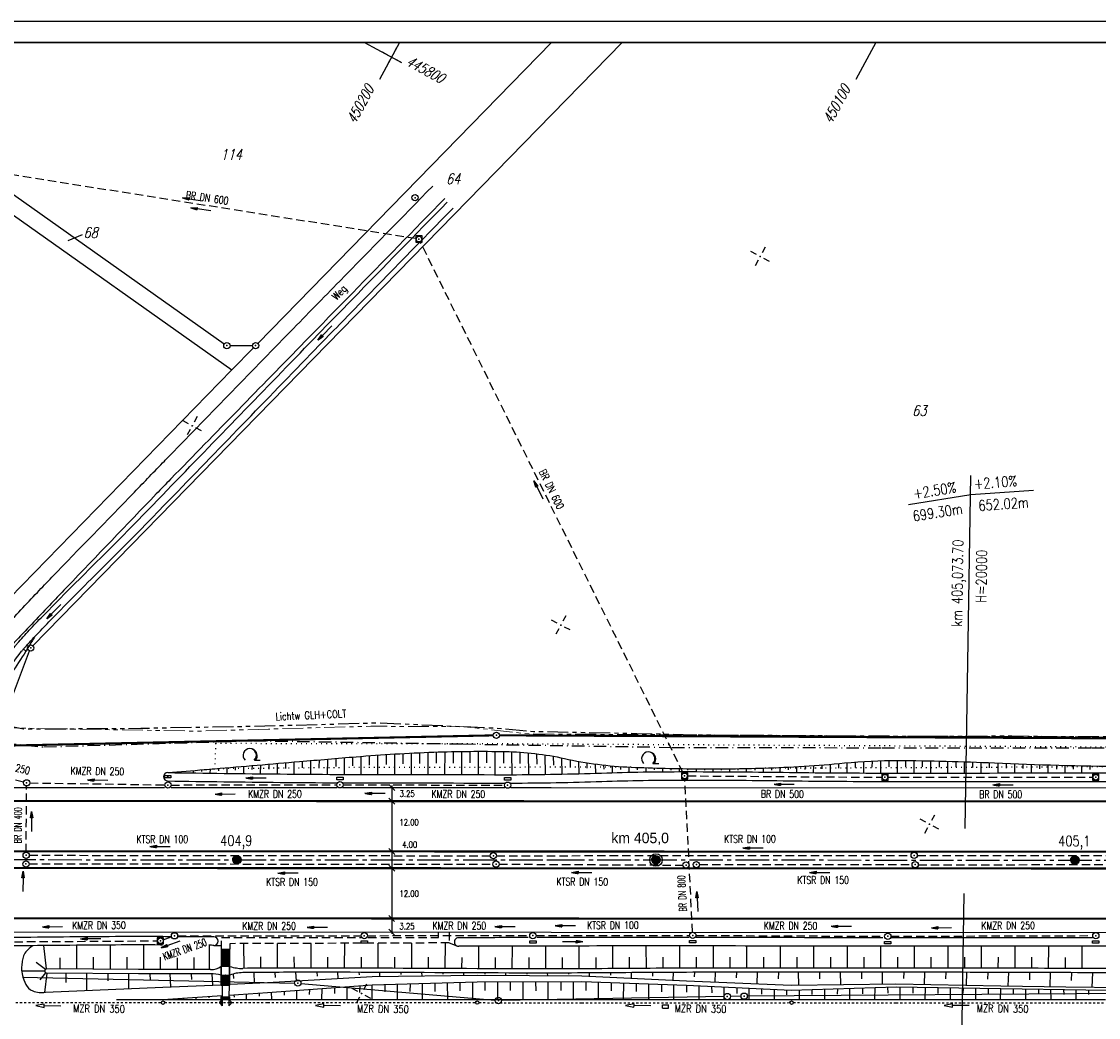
# Model space of a CAD drawing. Extents: x 0 to 1135, y 0 to 420.
# Tile 16 of 55: x 419 to 676, y 182 to 420. Entities that reach past the tile are written whole.
import ezdxf
from ezdxf.enums import TextEntityAlignment as Align

# ---------------------------------------------------------------- set-up
doc = ezdxf.new("R2010")
doc.units = 0
doc.header["$LTSCALE"] = 2
doc.header["$MEASUREMENT"] = 0
for name, pattern in [('ACAD_ISO03W100', [0.5, 0.25, -0.25]), ('ACHSE', [5.5, 4, -0.5, 0.5, -0.5]), ('AUSGEZOGEN', [0]), ('BAB-FM2', [2.6, 1.5, -0.5, 0.1, -0.5]), ('GESTRICH-X2', [1.5, 1, -0.5]), ('PHANTOMX2', [5, 2.5, -0.5, 0.5, -0.5, 0.5, -0.5]), ('PUNKTX2_STR', [0.6, 0.1, -0.5])]:
    doc.linetypes.add(name, pattern=pattern)
doc.layers.get('0').update_dxf_attribs({"color": 8, "linetype": 'AUSGEZOGEN'})
for name, color, linetype in [('ACHSETOP', 250, 'ACHSE'), ('BAB_FM', 8, 'BAB-FM2'), ('BOESCHG', 8, 'AUSGEZOGEN'), ('Boeschung', 15, 'CONTINUOUS'), ('DURCHL', 200, 'GESTRICH-X2'), ('FBRTOP', 8, 'AUSGEZOGEN'), ('FLSTNR', 8, 'AUSGEZOGEN'), ('GRENZL', 8, 'AUSGEZOGEN'), ('GRENZL-BAB', 7, 'AUSGEZOGEN'), ('GRENZP', 8, 'AUSGEZOGEN'), ('GRENZP-BAB', 7, 'AUSGEZOGEN'), ('HEKT_B', 250, 'CONTINUOUS'), ('Kabelanlagen', 15, 'CONTINUOUS'), ('KANAL', 200, 'GESTRICH-X2'), ('Lichtwellenleiter COLT', 8, 'PHANTOMX2'), ('Lichtwellenleiter GLH', 8, 'PHANTOMX2'), ('MULDE', 8, 'AUSGEZOGEN'), ('NETZ', 250, 'AUSGEZOGEN'), ('NUTZUNG', 8, 'PUNKTX2_STR'), ('NZ', 8, 'AUSGEZOGEN'), ('PFEIL', 200, 'CONTINUOUS'), ('PFEILTOP', 8, 'AUSGEZOGEN'), ('Planung_SSF_Zugänglichkeit', 15, 'CONTINUOUS'), ('RAHMEN', 250, 'AUSGEZOGEN'), ('SCHRIFT', 8, 'AUSGEZOGEN'), ('SCHSYMBOL', 200, 'AUSGEZOGEN'), ('STRASSE', 8, 'AUSGEZOGEN'), ('TEXTO', 200, 'CONTINUOUS'), ('Tiefenentwässerung_und_Sammelle', 15, 'CONTINUOUS'), ('WALD', 8, 'AUSGEZOGEN'), ('WEG', 8, 'GESTRICH-X2')]:
    doc.layers.add(name, color=color, linetype=linetype)
doc.styles.add('ROMANS', font='romans.shx', dxfattribs={"width": 0.8})
doc.styles.add('UNIR-H', font='unir_h.shx', dxfattribs={"width": 0.8})

# ---------------------------------------------------------------- blocks, each defined once
blk = doc.blocks.new('IKR')
at = {"color": 0}
for p, q in [((-2.5, 0), (-1, 0)), ((0, 1), (0, 2.5)), ((1, 0), (2.5, 0)), ((0, -2.5), (0, -1))]:
    blk.add_line(p, q, dxfattribs=at)
blk.add_circle((0, 0), 0.05, dxfattribs=at)
blk.add_point((0, 0), dxfattribs=at)
blk = doc.blocks.new('*X16')
at = {"color": 0}
for p, q in [((212.23, 257.39), (213.24, 258.4)), ((212.24, 257.33), (213.31, 258.4)), ((212.24, 257.47), (213.17, 258.4)), ((212.24, 257.26), (213.37, 258.39)), ((212.24, 257.55), (213.09, 258.39)), ((212.25, 257.2), (213.43, 258.38)), ((212.26, 257.63), (213, 258.37)), ((212.27, 257.14), (213.49, 258.37)), ((212.28, 257.09), (213.55, 258.35)), ((212.29, 257.73), (212.9, 258.35)), ((212.3, 257.04), (213.6, 258.33)), ((212.32, 256.99), (213.65, 258.31)), ((212.34, 257.86), (212.78, 258.29)), ((212.35, 256.94), (213.69, 258.29)), ((212.37, 256.9), (213.74, 258.26)), ((212.4, 256.85), (213.78, 258.24)), ((212.43, 256.81), (213.83, 258.21)), ((212.46, 256.77), (213.86, 258.18)), ((212.49, 256.73), (213.9, 258.14)), ((212.53, 256.7), (213.94, 258.11)), ((212.56, 256.66), (213.97, 258.07)), ((212.6, 256.63), (214.01, 258.03)), ((212.64, 256.6), (214.04, 257.99)), ((212.68, 256.57), (214.07, 257.95)), ((212.73, 256.54), (214.09, 257.91)), ((212.77, 256.52), (214.12, 257.86)), ((212.82, 256.49), (214.14, 257.82)), ((212.87, 256.47), (214.16, 257.77)), ((212.92, 256.45), (214.18, 257.72)), ((212.97, 256.44), (214.2, 257.66)), ((213.03, 256.42), (214.21, 257.6)), ((213.09, 256.41), (214.22, 257.54)), ((213.16, 256.41), (214.23, 257.48)), ((213.22, 256.4), (214.23, 257.41)), ((213.3, 256.41), (214.23, 257.34)), ((213.38, 256.41), (214.22, 257.26)), ((213.46, 256.43), (214.2, 257.17)), ((213.56, 256.46), (214.18, 257.07)), ((213.69, 256.51), (214.12, 256.95))]:
    blk.add_line(p, q, dxfattribs=at)
blk = doc.blocks.new('SRMAST2')
at = {"color": 0}
blk.add_circle((0, 0), 0.999, dxfattribs=at)
blk.add_point((0, 0), dxfattribs=at)
blk.add_blockref('*X16', (-213.23, -257.4))
blk = doc.blocks.new('PP')
at = {"color": 0}
blk.add_circle((0, -0.01), 1.49, dxfattribs=at)
blk.add_point((0, 0), dxfattribs=at)
blk = doc.blocks.new('LW')
at = {"color": 0}
blk.add_line((1.18, 0), (2.58, 0), dxfattribs=at)
for centre, radius, start, end in [((0.07, 1.19), 1.6, 312.7202, 226.7249), ((0.17, 1.08), 1.68, 321.1992, 68.9844), ((0.08, 1.13), 1.67, 319.2916, 65.2101)]:
    blk.add_arc(centre, radius, start, end, dxfattribs=at)
blk = doc.blocks.new('GST')
at = {"color": 0}
blk.add_circle((0, 0), 0.75, dxfattribs=at)
blk.add_point((0, 0), dxfattribs=at)
blk = doc.blocks.new('30')
at = {"color": 0}
for p, q in [((-0.75, -0.29), (-0.75, 0.29)), ((-0.75, 0.29), (0.75, 0.29)), ((0.75, 0.29), (0.75, -0.29)), ((0.75, -0.29), (-0.75, -0.29))]:
    blk.add_line(p, q, dxfattribs=at)
blk.add_point((0, 0), dxfattribs=at)
blk = doc.blocks.new('17')
blk.add_lwpolyline([(-0.76, -1.22), (0.75, -1.22), (0.75, -1.8), (-0.76, -1.8)], close=True)
blk.add_blockref('GST', (0, 0))
blk = doc.blocks.new('10')
blk.add_blockref('GST', (0, 0))
blk = doc.blocks.new('20')
blk.add_lwpolyline([(-0.75, -0.75), (0.75, -0.75), (0.75, 0.75), (-0.75, 0.75)], close=True)
blk.add_circle((0, 0), 0.676)
blk.add_point((0, 0))
blk = doc.blocks.new('13')
blk.add_lwpolyline([(0.76, 1.22), (-0.75, 1.22), (-0.75, 1.8), (0.76, 1.8)], close=True)
at = {"rotation": 180}
blk.add_blockref('GST', (0, 0), dxfattribs=at)
blk = doc.blocks.new('PFEIL2')
at = {"color": 0}
for p, q in [((0.88, 0), (-2.4, -0.01)), ((0.88, -0.27), (0.88, 0.28)), ((0.88, 0.28), (2.43, 0.01)), ((0.91, 0.27), (0.88, 0.26)), ((0.97, 0.26), (0.88, 0.25)), ((1.02, 0.25), (0.88, 0.23)), ((1.07, 0.24), (0.88, 0.21)), ((1.13, 0.23), (0.88, 0.19)), ((1.18, 0.22), (0.88, 0.17)), ((1.24, 0.21), (0.88, 0.15)), ((1.29, 0.21), (0.88, 0.14)), ((1.34, 0.2), (0.88, 0.12)), ((1.4, 0.19), (0.88, 0.1)), ((1.45, 0.18), (0.88, 0.08)), ((1.51, 0.17), (0.88, 0.06)), ((1.56, 0.16), (0.88, 0.04)), ((1.61, 0.15), (0.88, 0.02)), ((1.67, 0.14), (0.88, 0.01)), ((1.72, 0.13), (0.88, -0.01)), ((1.78, 0.12), (0.88, -0.03)), ((1.83, 0.11), (0.88, -0.05)), ((1.88, 0.1), (0.88, -0.07)), ((1.94, 0.09), (0.88, -0.09)), ((2.05, 0.08), (0.88, -0.12)), ((1.99, 0.08), (0.88, -0.11)), ((2.1, 0.07), (0.88, -0.14)), ((2.15, 0.06), (0.88, -0.16)), ((2.21, 0.05), (0.88, -0.18)), ((2.26, 0.04), (0.88, -0.2)), ((2.32, 0.03), (0.88, -0.22)), ((2.37, 0.02), (0.88, -0.23)), ((2.42, 0.01), (0.88, -0.25)), ((2.43, 0.01), (0.88, -0.27))]:
    blk.add_line(p, q, dxfattribs=at)

msp = doc.modelspace()

# ---------------------------------------------------------------- linework, layer by layer
msp.add_line((506.93, 237.67), (506.92, 202.21))
at = {"layer": 'ACHSETOP'}
msp.add_lwpolyline([(25, 220.12), (69.96, 220.11), (244.96, 220.03), (369.96, 219.98), (544.96, 219.9), (744.96, 219.82), (869.96, 219.76), (950, 219.73)], dxfattribs=at)
at = {"layer": 'BAB_FM'}
for points in [[(25, 274.71), (28.93, 275.41), (72.93, 286.09), (89.94, 303.29), (163.94, 299.06), (205.94, 295.05), (258.93, 261.18), (258.92, 246.74), (323.92, 246.04), (373.92, 246.25), (392.92, 247.65), (397.92, 248.85), (403.92, 248.85), (423.92, 246.85), (473.92, 248.35), (523.92, 247.56), (573.92, 246.76)], [(573.82, 246.76), (623.92, 246.66), (673.92, 246.67), (723.92, 246.44), (773.92, 246.22), (823.92, 245.91), (873.92, 246.79), (923.92, 247.18), (950, 247.43)]]:
    msp.add_lwpolyline(points, dxfattribs=at)
at = {"layer": 'BOESCHG'}
for p, q in [((418.99, 270.18), (419.64, 269.77)), ((420.52, 271.57), (420.69, 271.47)), ((495.62, 240.31), (495.63, 244.28)), ((497.63, 242.38), (497.63, 244.45)), ((499.62, 240.3), (499.63, 244.62)), ((501.63, 242.54), (501.63, 244.78)), ((503.62, 240.29), (503.63, 244.92)), ((505.63, 242.67), (505.63, 245.06)), ((507.62, 240.28), (507.63, 245.18)), ((509.63, 242.79), (509.63, 245.29)), ((511.62, 240.28), (511.63, 245.4)), ((513.63, 242.88), (513.63, 245.49)), ((515.62, 240.27), (515.63, 245.57)), ((517.63, 242.95), (517.63, 245.64)), ((519.62, 240.26), (519.63, 245.7)), ((521.63, 243), (521.63, 245.75)), ((523.62, 240.25), (523.63, 245.79)), ((525.63, 243.03), (525.63, 245.81)), ((527.62, 240.24), (527.63, 245.82)), ((529.63, 243.03), (529.63, 245.81)), ((531.62, 240.24), (531.63, 245.8)), ((533.63, 243), (533.63, 245.77)), ((535.62, 240.23), (535.6, 245.72)), ((537.6, 242.93), (537.59, 245.61)), ((539.62, 240.26), (539.57, 245.45)), ((541.59, 242.75), (541.56, 245.23)), ((543.62, 240.31), (543.55, 244.95)), ((545.58, 242.48), (545.55, 244.62)), ((547.62, 240.38), (547.54, 244.22)), ((465.63, 241.15), (465.64, 241.74)), ((467.62, 240.54), (467.64, 241.91)), ((469.63, 241.3), (469.64, 242.08)), ((471.62, 240.49), (471.64, 242.25)), ((473.63, 241.44), (473.65, 242.41)), ((475.62, 240.45), (475.65, 242.58)), ((477.63, 241.59), (477.65, 242.76)), ((479.62, 240.4), (479.65, 242.93)), ((481.64, 241.74), (481.65, 243.1)), ((483.62, 240.37), (483.65, 243.27)), ((485.63, 241.89), (485.64, 243.44)), ((487.62, 240.34), (487.64, 243.61)), ((489.63, 242.05), (489.64, 243.78)), ((491.62, 240.32), (491.63, 243.95)), ((493.63, 242.21), (493.63, 244.12)), ((549.58, 242.11), (549.54, 243.8)), ((551.62, 240.47), (551.54, 243.41)), ((553.58, 241.8), (553.55, 243.07)), ((555.62, 240.58), (555.55, 242.78)), ((557.59, 241.59), (557.56, 242.53)), ((559.62, 240.71), (559.57, 242.33)), ((561.6, 241.46), (561.58, 242.17)), ((563.61, 240.81), (563.59, 242.05)), ((565.6, 241.41), (565.59, 241.97)), ((567.61, 240.88), (567.6, 241.9)), ((569.61, 241.37), (569.6, 241.83)), ((571.61, 240.93), (571.61, 241.78)), ((573.61, 241.34), (573.61, 241.73)), ((575.61, 240.95), (575.61, 241.69)), ((577.61, 241.31), (577.61, 241.66)), ((579.61, 240.96), (579.61, 241.64)), ((581.61, 241.29), (581.62, 241.63)), ((583.61, 240.94), (583.62, 241.62)), ((585.62, 241.28), (585.62, 241.63)), ((587.61, 240.92), (587.62, 241.65)), ((589.62, 241.29), (589.62, 241.67)), ((591.61, 240.9), (591.62, 241.71)), ((593.62, 241.31), (593.62, 241.75)), ((595.61, 240.86), (595.62, 241.81)), ((597.62, 241.35), (597.63, 241.87)), ((599.61, 240.81), (599.63, 241.95)), ((601.62, 241.41), (601.63, 242.05)), ((603.61, 240.76), (603.63, 242.15)), ((605.62, 241.5), (605.63, 242.28)), ((607.61, 240.71), (607.63, 242.41)), ((609.62, 241.63), (609.63, 242.56)), ((611.61, 240.68), (611.63, 242.73)), ((613.62, 241.78), (613.63, 242.9)), ((615.61, 240.65), (615.62, 243.09)), ((617.62, 241.95), (617.62, 243.26)), ((619.61, 240.64), (619.62, 243.4)), ((621.61, 242.06), (621.62, 243.5)), ((623.61, 240.63), (623.61, 243.57)), ((625.61, 242.12), (625.61, 243.61)), ((627.61, 240.63), (627.61, 243.62)), ((629.61, 242.11), (629.61, 243.6)), ((631.61, 240.63), (631.61, 243.58)), ((633.61, 242.09), (633.61, 243.56)), ((635.61, 240.63), (635.61, 243.52)), ((637.61, 242.06), (637.61, 243.48)), ((639.61, 240.63), (639.61, 243.44)), ((641.61, 242.01), (641.61, 243.38)), ((643.61, 240.63), (643.61, 243.32)), ((645.61, 241.94), (645.61, 243.26)), ((647.61, 240.63), (647.61, 243.19)), ((649.61, 241.87), (649.61, 243.11)), ((651.61, 240.63), (651.61, 243.02)), ((653.61, 241.79), (653.61, 242.94)), ((655.61, 240.64), (655.61, 242.86)), ((657.61, 241.71), (657.61, 242.78)), ((659.61, 240.64), (659.61, 242.71)), ((661.61, 241.64), (661.61, 242.64)), ((663.61, 240.64), (663.61, 242.58)), ((665.61, 241.58), (665.61, 242.52)), ((667.61, 240.64), (667.61, 242.46)), ((669.61, 241.52), (669.61, 242.41)), ((671.61, 240.64), (671.61, 242.36)), ((673.61, 241.47), (673.61, 242.31)), ((453.62, 240.74), (453.62, 240.75)), ((455.62, 240.7), (455.63, 240.91)), ((457.63, 240.88), (457.63, 241.08)), ((459.62, 240.65), (459.63, 241.24)), ((461.63, 241.01), (461.63, 241.4)), ((463.62, 240.59), (463.64, 241.57)), ((424.49, 193.86), (423.85, 199.44)), ((431.71, 199.51), (431.68, 193.83)), ((439.71, 199.57), (439.68, 193.78)), ((447.68, 199.59), (447.68, 193.74)), ((463.43, 193.73), (463.43, 199.51)), ((464.54, 199.5), (466.25, 199.46)), ((471.57, 199.91), (471.6, 194.01)), ((479.57, 199.93), (479.6, 194.05)), ((487.58, 199.96), (487.6, 194.08)), ((495.63, 199.99), (495.6, 194.08)), ((503.63, 200.02), (503.6, 194.04)), ((511.63, 200.04), (511.6, 194.01)), ((519.63, 200.07), (519.6, 193.97)), ((520.66, 200.08), (522.47, 199.39)), ((527.63, 199.32), (527.6, 193.93)), ((535.62, 199.34), (535.6, 193.89)), ((543.59, 199.34), (543.6, 193.88)), ((551.58, 199.34), (551.6, 193.9)), ((559.57, 199.34), (559.6, 193.94)), ((567.56, 199.35), (567.6, 194)), ((575.58, 199.35), (575.6, 194.04)), ((583.59, 199.34), (583.6, 194.07)), ((591.6, 199.34), (591.6, 194.08)), ((599.6, 199.34), (599.6, 194.08)), ((607.6, 199.33), (607.6, 194.09)), ((615.6, 199.32), (615.6, 194.09)), ((623.6, 199.31), (623.6, 194.08)), ((631.61, 199.31), (631.6, 194.07)), ((639.61, 199.3), (639.6, 194.06)), ((647.61, 199.29), (647.6, 194.05)), ((655.61, 199.29), (655.6, 194.03)), ((663.62, 199.28), (663.6, 194)), ((671.62, 199.28), (671.6, 193.97)), ((424.25, 193.72), (422.02, 195.44)), ((427.69, 196.53), (427.68, 193.85)), ((435.69, 196.67), (435.68, 193.8)), ((443.69, 196.67), (443.68, 193.76)), ((451.68, 196.66), (451.68, 193.74)), ((455.68, 196.49), (455.68, 193.73)), ((459.68, 196.63), (459.68, 193.73)), ((475.59, 196.73), (475.6, 194.03)), ((483.59, 196.72), (483.6, 194.07)), ((491.6, 196.7), (491.6, 194.09)), ((499.61, 196.67), (499.6, 194.06)), ((507.61, 196.66), (507.6, 194.02)), ((515.61, 196.64), (515.6, 193.99)), ((523.61, 196.63), (523.6, 193.95)), ((531.61, 196.62), (531.6, 193.91)), ((539.6, 196.61), (539.6, 193.88)), ((547.59, 196.61), (547.6, 193.89)), ((555.59, 196.63), (555.6, 193.92)), ((563.58, 196.66), (563.6, 193.97)), ((571.58, 196.68), (571.6, 194.02)), ((579.59, 196.7), (579.6, 194.06)), ((587.6, 196.71), (587.6, 194.08)), ((595.6, 196.71), (595.6, 194.08)), ((603.6, 196.71), (603.6, 194.09)), ((611.6, 196.71), (611.6, 194.09)), ((619.6, 196.7), (619.6, 194.08)), ((627.6, 196.69), (627.6, 194.08)), ((635.6, 196.69), (635.6, 194.07)), ((643.6, 196.68), (643.6, 194.06)), ((651.61, 196.66), (651.6, 194.04)), ((659.61, 196.65), (659.6, 194.02)), ((667.61, 196.63), (667.6, 193.98)), ((424.11, 193.34), (418.6, 193.34)), ((424.31, 192.97), (422.95, 191.29)), ((424.64, 192.87), (424.06, 188.28))]:
    msp.add_line(p, q, dxfattribs=at)
for points in [[(421.72, 273.18, -0.002064), (420.28, 270.8, -0.004336), (419.58, 269.68, -0.007912), (416.13, 264.45, 0.026201), (415.15, 262.83, 0.033464), (414.66, 261.77, 0.003359), (411.5, 253.22, 0.003485)], [(453.47, 240.74, 0.000182), (462.17, 241.45, 0.000637), (464.67, 241.65, 0.000239), (484.93, 243.38, -0.000359), (498.43, 244.52, -0.012218), (516.94, 245.62, -0.013261), (534.02, 245.76, -0.049761), (548.11, 244.1, 0.043888), (564.05, 242.03, 0.008616), (580.37, 241.63, 0.009203), (595.66, 241.81, 0.016797), (614.94, 243.03, -0.025479), (627.67, 243.62, -0.009619), (650.78, 243.06, 0.007259), (681.4, 242.17, 0.00026), (708.12, 241.8, 0.000671), (718.47, 241.67, 0.001841), (726.12, 241.62, 0.000328), (769.05, 241.51, 0.016372), (786.5, 242.04, -0.024996), (797.94, 242.2, -0.073773), (798.39, 242.11, -0.010128), (801.51, 240.97)], [(421.28, 199.41, 0.086033), (419.59, 197.93, 0.102764), (418.96, 196.69, 0.032106), (418.69, 195.39, 0.030104), (418.58, 193.98, 0.06876), (418.78, 192.33, 0.050148), (419.57, 190.19, 0.186263), (421.23, 188.65, 0.134334), (424.3, 188.31)], [(950, 193.44, -0.000072), (949.24, 193.44, -0.000039), (874.82, 193.69, 0.000415), (867.78, 193.71, 0.000194), (847.37, 193.73, -0.000164), (823.25, 193.77, -0.000618), (784.79, 193.88, 0.000649), (748.15, 193.98, 0.001646), (721.46, 193.93, -0.001661), (695.01, 193.89, -0.000883), (673.73, 193.96, 0.000748), (648.61, 194.05, 0.000412), (619.44, 194.09, 0.000375), (587.46, 194.08, 0.001646), (564.23, 193.98, -0.001661), (541.2, 193.88, -0.001554), (534.88, 193.89, 0.000243), (494.49, 194.08, 0.001872), (488.67, 194.09, 0.00063), (471.39, 194.01)], [(950, 192.44, -0.000072), (949.23, 192.44, -0.000039), (874.82, 192.69, 0.000415), (867.78, 192.71, 0.000194), (847.37, 192.73, -0.000164), (823.25, 192.77, -0.000618), (784.79, 192.88, 0.000649), (748.15, 192.98, 0.001646), (721.46, 192.93, -0.001661), (695.01, 192.89, -0.000883), (673.72, 192.96, 0.000748), (648.61, 193.05, 0.000412), (619.45, 193.09, 0.000375), (587.46, 193.08, 0.001646), (564.23, 192.98, -0.001661), (541.2, 192.88, -0.001554), (534.87, 192.89, 0.000243), (494.49, 193.08, 0.001872), (488.68, 193.09, 0.00063), (471.4, 193.01)]]:
    msp.add_lwpolyline(points, format="xyb", dxfattribs=at)
for points in [[(463.67, 192.73), (446.47, 192.74), (424.59, 192.87)], [(463.68, 193.73), (446.47, 193.74), (424.6, 193.87)]]:
    msp.add_lwpolyline(points, dxfattribs=at)
for centre, radius, start, end in [((424.61, 193.37), 0.5, 91.3687, 267.9509), ((463.66, 198.4), 4.68, 270.1382, 303.4818), ((471.08, 202.3), 8.3, 250.495, 272.179), ((471.8, 182.4), 10.61, 92.2043, 109.2386), ((462.76, 175.79), 16.96, 78.1586, 86.9149)]:
    msp.add_arc(centre, radius, start, end, dxfattribs=at)
at = {"layer": 'Boeschung', "linetype": 'Continuous'}
for p, q in [((674.12, 192.95), (674.03, 189.54)), ((523.25, 188.62), (523.25, 190.65)), ((526.26, 186.6), (526.25, 190.73)), ((529.25, 188.69), (529.25, 190.77)), ((532.26, 186.57), (532.25, 190.78)), ((535.25, 188.69), (535.25, 190.79)), ((595.24, 187.86), (595.24, 189.15)), ((598.24, 186.57), (598.24, 189.01)), ((601.24, 187.72), (601.24, 188.86)), ((604.24, 186.57), (604.24, 188.88)), ((607.24, 187.77), (607.24, 188.97)), ((610.24, 186.57), (610.24, 189.07)), ((667.81, 189.59), (686.67, 189.42)), ((672.53, 188.86), (681.49, 188.79)), ((673.25, 187.77), (673.26, 188.9))]:
    msp.add_line(p, q, dxfattribs=at)
for points in [[(429.14, 192.84), (429.1, 190.62)], [(434.12, 188.73), (434.14, 192.81)], [(439.14, 192.78), (439.14, 191)], [(474.18, 190.48), (474.07, 193.02)], [(479.02, 193.05), (479.11, 191.85)], [(484.17, 191.02), (484.03, 193.07)], [(489.04, 193.09), (489.09, 192.15)], [(494.12, 191.56), (494.04, 193.08)], [(499.1, 193.06), (499.13, 192.44)], [(504.11, 192.06), (504.11, 193.04)], [(509.12, 193.02), (509.1, 192.53)], [(514.14, 192.2), (514.13, 192.99)], [(519.14, 192.97), (519.12, 192.62)], [(524.11, 192.34), (524.09, 192.95)], [(529.15, 192.92), (529.14, 192.66)], [(534.12, 192.33), (534.11, 192.89)], [(539.12, 192.88), (539.15, 192.6)], [(544.13, 192.26), (544.12, 192.88)], [(549.13, 192.89), (549.11, 192.59)], [(554.14, 192.11), (554.14, 192.91)], [(559.15, 192.94), (559.12, 192.38)], [(564.13, 191.65), (564.16, 192.98)], [(569.17, 193.01), (569.12, 192.17)], [(574.12, 191.19), (574.17, 193.04)], [(579.19, 193.06), (579.12, 191.96)], [(584.11, 190.73), (584.19, 193.07)], [(589.2, 193.08), (589.13, 191.75)], [(594.11, 190.31), (594.21, 193.08)], [(599.22, 193.09), (599.13, 191.5)], [(604.06, 189.99), (604.02, 193.09)], [(609.02, 193.09), (609.04, 191.49)], [(614.08, 190.16), (614.03, 193.09)], [(619.03, 193.09), (619.06, 191.53)], [(624.05, 190.3), (624.05, 193.08)], [(629.11, 193.08), (629.08, 191.57)], [(634.06, 190.19), (634.12, 193.07)], [(639.12, 193.07), (639.09, 191.51)], [(644.07, 190.03), (644.13, 193.06)], [(649.14, 193.05), (649.1, 191.4)], [(654.07, 189.82), (654.15, 193.03)], [(659.1, 193.02), (659.11, 191.29)], [(664.08, 189.66), (664.11, 193)], [(669.12, 192.98), (669.07, 191.15)], [(444.17, 189.15), (444.21, 192.75)], [(449.22, 192.74), (449.23, 191.2)], [(454.2, 189.58), (454.04, 192.73)], [(459.05, 192.73), (459.1, 191.37)], [(464.19, 190.03), (464.06, 192.7)], [(468.07, 187.64), (477.26, 188.25), (502.25, 190.06), (527.28, 190.76)], [(468.3, 190.21), (477.29, 190.6), (502.26, 192.06), (527.27, 192.36), (552.25, 192.22), (577.27, 191.02), (602.25, 189.97)], [(469.08, 192.64), (469.13, 191.61)], [(508.27, 186.62), (508.27, 190.22)], [(511.28, 190.3), (511.27, 188.45)], [(514.27, 186.58), (514.24, 190.39)], [(517.24, 190.47), (517.24, 188.52)], [(520.28, 186.59), (520.25, 190.55)], [(527.28, 190.76), (552.27, 190.86), (577.26, 190.02), (602.28, 188.82)], [(538.26, 186.59), (538.25, 190.81)], [(541.25, 190.83), (541.28, 188.67)], [(544.27, 186.6), (544.26, 190.81)], [(547.26, 190.84), (547.24, 188.69)], [(550.28, 186.57), (550.27, 190.83)], [(553.27, 190.81), (553.25, 188.7)], [(556.24, 186.58), (556.27, 190.69)], [(559.27, 190.62), (559.26, 188.62)], [(562.25, 186.6), (562.27, 190.5)], [(565.27, 190.44), (565.26, 188.48)], [(568.26, 186.61), (568.27, 190.32)], [(571.26, 190.2), (571.26, 188.4)], [(602.25, 189.97), (627.26, 190.32), (652.27, 189.87), (667.81, 189.59)], [(424.3, 188.31), (452.29, 189.5), (466.24, 190.11)], [(469.26, 187.7), (469.28, 187.14)], [(472.26, 186.58), (472.28, 187.93)], [(475.25, 188.11), (475.26, 187.36)], [(478.27, 186.59), (478.26, 188.29)], [(481.28, 188.53), (481.28, 187.58)], [(484.28, 186.61), (484.25, 188.76)], [(487.26, 188.94), (487.25, 187.79)], [(490.23, 186.57), (490.28, 189.17)], [(493.25, 189.41), (493.27, 188.01)], [(496.24, 186.59), (496.26, 189.59)], [(499.28, 189.82), (499.24, 188.22)], [(502.25, 186.6), (502.25, 190.06)], [(505.26, 190.14), (505.26, 188.39)], [(574.27, 186.58), (574.26, 190.13)], [(577.26, 190.02), (577.27, 188.31)], [(580.28, 186.59), (580.26, 189.9)], [(583.26, 189.73), (583.27, 188.18)], [(586.24, 186.61), (586.25, 189.61)], [(589.25, 189.44), (589.27, 187.99)], [(592.24, 186.57), (592.24, 189.28)], [(602.28, 188.82), (627.27, 189.62), (652.29, 189.22), (672.53, 188.86)], [(613.27, 189.15), (613.25, 187.85)], [(616.28, 186.58), (616.28, 189.23)], [(619.24, 189.37), (619.26, 187.96)], [(622.24, 186.6), (622.25, 189.45)], [(625.26, 189.53), (625.28, 188.08)], [(628.25, 186.61), (628.27, 189.56)], [(631.27, 189.55), (631.24, 188.05)], [(634.26, 186.57), (634.27, 189.48)], [(637.28, 189.46), (637.24, 188.01)], [(640.27, 186.59), (640.28, 189.39)], [(643.28, 189.33), (643.25, 187.97)], [(646.28, 186.6), (646.28, 189.31)], [(649.28, 189.24), (649.26, 187.94)], [(652.24, 186.57), (652.29, 189.22)], [(655.24, 189.16), (655.26, 187.85)], [(658.25, 186.58), (658.24, 189.09)], [(661.24, 189.07), (661.27, 187.82)], [(664.26, 186.6), (664.24, 189)], [(667.24, 188.94), (667.28, 187.78)], [(670.26, 186.46), (670.24, 188.87)], [(441.26, 186.61), (452.28, 186.59), (466.47, 187.54)], [(441.26, 186.61), (452.28, 186.59), (466.47, 186.6)], [(454.28, 186.58), (454.24, 186.73)], [(457.25, 186.92), (457.24, 186.77)], [(460.24, 186.6), (460.27, 187.1)], [(463.28, 187.33), (463.27, 186.98)], [(466.25, 187.25), (466.25, 187.51)], [(468.3, 186.6), (477.27, 186.6), (502.25, 186.6), (527.29, 186.6), (552.28, 186.61), (577.27, 186.61), (602.26, 186.56), (627.25, 186.57), (652.29, 186.57), (677.28, 186.57)], [(532.25, 186.58), (532.25, 186.6)], [(670.27, 186.56), (670.27, 186.57)]]:
    msp.add_lwpolyline(points, dxfattribs=at)
at = {"layer": 'DURCHL'}
for p, q in [((512.75, 368.18), (414.38, 383.7)), ((576.49, 240.63), (513.74, 367.39)), ((578.71, 202.62), (576.87, 239.21)), ((419.66, 221.73), (419.79, 237.55))]:
    msp.add_line(p, q, dxfattribs=at)
at = {"layer": 'FBRTOP'}
for points in [[(411.59, 237.21), (452.67, 237.19)], [(454.28, 237.19), (493.92, 237.17)], [(495.14, 237.17), (533.91, 237.16)], [(535.37, 237.16), (544.96, 237.15), (744.96, 237.07), (869.96, 237.01), (950, 236.98)], [(411.72, 202.71), (544.95, 202.65), (744.95, 202.57), (869.95, 202.51), (950, 202.48)]]:
    msp.add_lwpolyline(points, dxfattribs=at)
at = {"layer": 'FBRTOP', "const_width": 0.5}
for points in [[(25, 234.12), (69.96, 234.11), (244.96, 234.03), (369.96, 233.98), (544.96, 233.9), (744.96, 233.82), (869.96, 233.76), (950, 233.73)], [(394.5, 205.97), (544.95, 205.9), (744.95, 205.82), (869.95, 205.76), (950, 205.73)]]:
    msp.add_lwpolyline(points, dxfattribs=at)
for points in [[(403.34, 221.96), (544.96, 221.9), (744.96, 221.82), (780.63, 221.8, 0)], [(403.33, 217.96), (544.96, 217.9), (744.96, 217.82), (780.74, 217.8, 0)]]:
    msp.add_lwpolyline(points, format="xyb", dxfattribs=at)
at = {"layer": 'FLSTNR'}
msp.add_line((433.03, 369.12), (429.6, 367.64), dxfattribs=at)
at = {"layer": 'GRENZL'}
for p, q in [((421.29, 271.02), (561.88, 415)), ((545.02, 415), (474.95, 343.19)), ((385.41, 395.86), (468.78, 336.89)), ((412.58, 381.56), (466.96, 343.09)), ((468.32, 342.66), (473.67, 342.65)), ((473.9, 342.11), (468.78, 336.89)), ((468.78, 336.89), (399.32, 265.63)), ((412.18, 247.8), (420.5, 269.78))]:
    msp.add_line(p, q, dxfattribs=at)
at = {"layer": 'GRENZL-BAB'}
for p, q in [((418.82, 191.89), (483.75, 190.51)), ((485.25, 190.43), (531.61, 186.4)), ((844.39, 189.25), (591.78, 187.38)), ((586.25, 187.26), (533.11, 186.34)), ((590.28, 187.35), (587.75, 187.29))]:
    msp.add_line(p, q, dxfattribs=at)
at = {"layer": 'GRENZL-BAB', "const_width": 0.5}
for points in [[(412.67, 247.12), (531.14, 249.62)], [(532.64, 249.63), (796.46, 248.34)]]:
    msp.add_lwpolyline(points, dxfattribs=at)
at = {"layer": 'Kabelanlagen', "linetype": 'Continuous'}
for p, q in [((571.53, 184.47), (571.53, 185.27)), ((571.53, 185.27), (572.98, 185.27)), ((572.98, 184.47), (572.98, 185.27)), ((571.53, 184.47), (572.98, 184.47))]:
    msp.add_line(p, q, dxfattribs=at)
at = {"layer": 'KANAL'}
for p, q in [((512.75, 368.18), (414.38, 383.7)), ((576.49, 240.63), (513.74, 367.39)), ((419.06, 238.47), (403.85, 242.3)), ((577.55, 239.95), (623.87, 239.62)), ((625.37, 239.63), (674.18, 239.63)), ((420.54, 238.28), (452.75, 237.8)), ((454.26, 237.77), (493.79, 237.81)), ((495.29, 237.82), (533.82, 237.73)), ((419.65, 219.68), (419.66, 220.24)), ((420.38, 218.93), (531.06, 218.9)), ((420.43, 221), (530.43, 220.88)), ((531.92, 220.89), (630.84, 220.97)), ((532.54, 218.88), (576.4, 218.65)), ((580.38, 218.77), (631.08, 218.78)), ((632.36, 220.96), (731.19, 220.88)), ((632.59, 218.75), (731.33, 218.78)), ((416.87, 200.36), (450.96, 200.58)), ((452.4, 200.83), (454.34, 201.52)), ((455.82, 201.75), (499.61, 201.8)), ((501.11, 201.81), (539.84, 201.82)), ((541.34, 201.83), (578.02, 201.86)), ((579.51, 201.87), (624.56, 201.66)), ((626.05, 201.67), (674.2, 201.82))]:
    msp.add_line(p, q, dxfattribs=at)
at = {"layer": 'Lichtwellenleiter COLT', "lineweight": 0, "flags": 128}
for points in [[(477.54, 251.13), (460.7, 250.61), (410.38, 251.49), (397.78, 254.65), (392.92, 253.53), (375.02, 245.71), (364.88, 243.95), (310.49, 244.16), (264.68, 244.71), (258.08, 244.25), (238.22, 242.85), (215.04, 247.66), (165.45, 267.42), (127.04, 277.79)], [(705.7, 249.13), (699.65, 249.32), (642.79, 249.38), (539.7, 249.96), (524.17, 251.68), (501.95, 251.8), (477.54, 251.13)]]:
    msp.add_lwpolyline(points, dxfattribs=at)
at = {"layer": 'Lichtwellenleiter GLH', "flags": 128}
msp.add_lwpolyline([(25, 266.27), (26.74, 266.48), (38.84, 267.19), (64.42, 273.28), (81.83, 277.05), (97.58, 279.41), (110.74, 279.67), (136.62, 276.49), (146.3, 274), (155.99, 271.5), (175.05, 263.16), (181.02, 260.45), (192.81, 255.94), (224.1, 245.09), (245.92, 242.73), (255.16, 243.85), (271.48, 245.22), (320.15, 245.13), (356.95, 244.28), (360.89, 244.26), (362.93, 244.31), (371.55, 244.14), (376.07, 246.5), (389.35, 253.33), (394.7, 256.18), (419.05, 251.17), (442.7, 251.26), (447.06, 251.34), (474.05, 251.82), (504.19, 252.63), (533.26, 251.28), (540.73, 250.58), (565.39, 250.09), (578.82, 249.75), (617.6, 249.47), (621.89, 249.36), (653.42, 249.51), (654.87, 249.49), (697.36, 248.93), (733.92, 248.63), (740.27, 247.84), (777.29, 247.3), (785.08, 245.51), (818.72, 245.31), (839.68, 245.82), (882.82, 245.26), (885.76, 245.24), (916.92, 245.68), (939.09, 245.17), (950, 247.27)], dxfattribs=at)
at = {"layer": 'MULDE', "flags": 128}
for points in [[(406.41, 255.22, -0.013934), (409.84, 261.14, -0.023373), (412.18, 264.56, -0.001828), (417.01, 270.91, -0.018507), (417.55, 271.57, -0.005755), (420.42, 274.71, -0.005273), (423.62, 278.07, -0.004983), (435.21, 289.74, 0.005056), (446.6, 301.21, 0.000624), (452.2, 306.98, -0.0001), (487.22, 343.14, -0.000899), (497.46, 353.67, -0.000408), (520.12, 376.85, -0.000408)], [(408.17, 254.26, -0.013934), (411.54, 260.09, -0.023373), (413.77, 263.35, -0.001828), (418.59, 269.69, -0.018507), (419.05, 270.24, -0.005755), (421.88, 273.35, -0.005273), (425.06, 276.68, -0.004983), (436.61, 288.31, 0.005056), (448.03, 299.81, 0.000624), (453.64, 305.59, -0.0001), (488.66, 341.74, -0.000899), (498.9, 352.27, -0.000408), (521.55, 375.45, -0.000408)]]:
    msp.add_lwpolyline(points, format="xyb", dxfattribs=at)
at = {"layer": 'MULDE'}
for points in [[(453.47, 240.74, 0.001063), (480.31, 240.4, 0.002114), (493.8, 240.31, 0.000042), (533.99, 240.23, 0.001266), (535.32, 240.23, 0.007473), (556.98, 240.63, -0.008186), (576.81, 240.96, -0.003542), (600.35, 240.8, 0.00343), (624.63, 240.63, 0.000196), (655.32, 240.64, -0.000307), (674.94, 240.64, -0.000151), (699.91, 240.62, 0.000155), (724.34, 240.59, 0.000641), (751.27, 240.61, 0.000718), (775.33, 240.7, 0.003004), (789.69, 240.85, -0.003625), (801.61, 240.97, -0.001031)], [(453.44, 238.74, 0.001063), (480.29, 238.4, 0.002114), (493.8, 238.31), (493.8, 238.31, 0.001266)], [(495.17, 238.31, 0.00004), (533.75, 238.23, 0.001266)], [(535.25, 238.23, 0.000074), (535.33, 238.23, 0.007473), (557.05, 238.63, -0.008186), (576.81, 238.96, -0.003542), (600.32, 238.8, 0.00343), (624.63, 238.63, 0.000196), (655.32, 238.64, -0.000307), (674.94, 238.64, -0.000151), (699.91, 238.62, 0.000155), (724.34, 238.59, 0.000641), (751.28, 238.61, 0.000718), (775.34, 238.7, 0.003004), (789.72, 238.85, -0.003625), (801.62, 238.97, -0.001031), (814.44, 238.97, 0.000238), (824.28, 238.96, 0.00075)], [(454.14, 201.56, 0.000015), (451.72, 201.58, 0.003091), (441, 201.58, 0.001331), (416.12, 201.36)], [(464.49, 201.5, 0.000054), (455.99, 201.55, 0.003091)], [(539.5, 201.34, 0.000426), (523.62, 201.32, -0.000011), (522.87, 201.31, -0.001996)], [(577.81, 201.35, 0.000078), (570.4, 201.35, 0.00003), (541.59, 201.34, 0.000476)], [(624.15, 201.31, -0.000017), (617.19, 201.32, 0.000219), (579.51, 201.35, 0.000096)], [(674.08, 201.28, -0.000116), (626.11, 201.31, 0.000219)], [(452.22, 199.58, 0.000003), (451.72, 199.58, 0.003091), (441, 199.58, 0.001331), (416.13, 199.36)], [(464.48, 199.5, 0.000008), (463.29, 199.51, 0.003091)], [(688.45, 199.27, -0.000058), (675.7, 199.27, -0.000141), (617.19, 199.32, 0.000219), (579.51, 199.35, 0.000096), (570.4, 199.35, 0.00003), (541.35, 199.34, 0.000476), (523.62, 199.32, -0.00001), (522.91, 199.32, -0.001996)]]:
    msp.add_lwpolyline(points, format="xyb", dxfattribs=at)
for centre, start, end in [((453.46, 239.74), 89.4287, 268.879), ((464.48, 200.5), 269.9721, 89.6547), ((522.86, 200.31), 89.4653, 272.9917)]:
    msp.add_arc(centre, 1, start, end, dxfattribs=at)
at = {"layer": 'NETZ'}
for p, q in [((500.43, 414.98), (509.23, 410.22)), ((508.78, 414.98), (504.02, 406.18)), ((622.46, 414.98), (617.71, 406.18))]:
    msp.add_line(p, q, dxfattribs=at)
at = {"layer": 'NUTZUNG'}
msp.add_line((464.87, 247.73), (464.67, 241.65), dxfattribs=at)
at = {"layer": 'NUTZUNG', "flags": 128}
for points in [[(464.87, 247.73), (534.27, 247.65), (717.78, 246.68), (797.34, 245.54), (797.94, 242.2)], [(564.05, 242.03), (498.58, 241.93), (464.67, 241.65)], [(681.4, 242.17), (627.67, 241.84), (595.66, 241.81)]]:
    msp.add_lwpolyline(points, dxfattribs=at)
at = {"layer": 'NZ'}
for p, q in [((643.78, 227.4), (645.16, 311.62)), ((630.27, 304.73), (645.09, 307.09)), ((645.09, 307.09), (660.05, 308.15)), ((642.15, 128.1), (643.53, 211.89))]:
    msp.add_line(p, q, dxfattribs=at)
at = {"layer": 'Planung_SSF_Zugänglichkeit', "linetype": 'Continuous'}
for p, q in [((466.24, 190), (466.25, 198.58)), ((466.25, 198.58), (468.31, 198.58)), ((466.26, 198.31), (468.32, 198.31)), ((466.26, 198.04), (468.32, 198.04)), ((466.32, 190), (466.33, 198.58)), ((467.28, 194.53), (467.29, 198.58)), ((468.22, 189.99), (468.23, 198.58)), ((468.3, 189.99), (468.31, 198.58)), ((466.26, 197.77), (468.32, 197.77)), ((466.26, 197.5), (468.32, 197.5)), ((466.26, 197.23), (468.32, 197.23)), ((466.26, 196.96), (468.32, 196.96)), ((466.26, 196.69), (468.32, 196.69)), ((466.26, 196.42), (468.32, 196.42)), ((466.26, 196.15), (468.32, 196.15)), ((466.26, 195.88), (468.32, 195.88)), ((466.26, 195.61), (468.32, 195.61)), ((466.26, 195.34), (468.32, 195.34)), ((466.26, 195.07), (468.32, 195.07)), ((466.26, 194.8), (468.32, 194.8)), ((466.26, 194.53), (468.32, 194.53)), ((467.32, 194.78), (467.32, 194.78)), ((466.24, 190.81), (468.3, 190.8)), ((466.24, 190.54), (468.3, 190.53)), ((466.24, 190.27), (468.3, 190.26)), ((466.25, 192.43), (468.31, 192.42)), ((466.25, 192.16), (468.31, 192.15)), ((466.25, 191.89), (468.31, 191.88)), ((466.25, 191.62), (468.31, 191.61)), ((466.25, 191.35), (468.31, 191.34)), ((466.25, 191.08), (468.31, 191.07)), ((467.27, 192.43), (467.27, 190)), ((466.24, 190), (468.3, 189.99)), ((466.48, 190), (466.47, 187.25)), ((468.08, 190), (468.07, 187.24)), ((465.99, 186.04), (466.47, 186.6)), ((465.99, 185.64), (465.99, 186.04)), ((466.46, 185.83), (465.99, 185.83)), ((465.99, 185.64), (466.47, 185.06)), ((466.47, 186.3), (466.22, 186.3)), ((466.24, 187.25), (468.31, 187.24)), ((466.24, 186.6), (466.24, 187.25)), ((466.24, 186.92), (468.3, 186.92)), ((466.24, 186.6), (468.3, 186.59)), ((466.47, 185.33), (466.25, 185.33)), ((466.47, 186.06), (466.31, 186.06)), ((466.47, 185.56), (466.31, 185.56)), ((466.32, 186.6), (466.32, 187.25)), ((466.47, 186.6), (466.47, 185.06)), ((467.26, 187.25), (467.26, 186.6)), ((468.06, 185.56), (468.22, 185.56)), ((468.56, 186.05), (468.07, 186.6)), ((468.07, 186.59), (468.07, 185.06)), ((468.07, 186.3), (468.32, 186.3)), ((468.07, 186.06), (468.23, 186.06)), ((468.07, 185.82), (468.55, 185.82)), ((468.56, 185.65), (468.07, 185.06)), ((468.07, 185.33), (468.29, 185.33)), ((468.22, 186.59), (468.22, 187.24)), ((468.3, 186.59), (468.3, 187.24)), ((468.56, 185.65), (468.56, 186.05))]:
    msp.add_line(p, q, dxfattribs=at)
for points in [[(467.28, 194.53), (467.56, 194.72), (467, 194.72), (467.28, 194.53)], [(467.27, 192.43), (467.55, 192.23), (467, 192.23), (467.27, 192.43)], [(467.26, 187.25), (467.54, 187.05), (466.99, 187.05), (467.26, 187.25)]]:
    msp.add_lwpolyline(points, dxfattribs=at)
at = {"layer": 'RAHMEN'}
msp.add_line((1135, 420), (0, 420), dxfattribs=at)
at = {"layer": 'RAHMEN', "const_width": 0.35}
msp.add_lwpolyline([(25, 5), (1130, 5), (1130, 415), (25, 415), (25, 5)], dxfattribs=at)
at = {"layer": 'SCHRIFT'}
for p, q in [((507.63, 236.47), (506.23, 237.86)), ((507.63, 233.22), (506.23, 234.61)), ((507.62, 221.22), (506.23, 222.61)), ((507.62, 217.22), (506.22, 218.61)), ((507.61, 205.22), (506.22, 206.61)), ((507.61, 201.97), (506.22, 203.36))]:
    msp.add_line(p, q, dxfattribs=at)
at = {"layer": 'STRASSE'}
for points in [[(398.3, 239.09, -0.009946), (398.63, 243.29, -0.016511), (398.96, 245.8, -0.00479), (399.93, 251.33, -0.012973), (400.36, 253.36, -0.051358), (402, 258.02, -0.039082), (405.21, 263.65, -0.017968), (409.99, 270.18, -0.02117), (414.47, 275.38, -0.0012), (422.35, 283.75, -0.002764), (425.81, 287.35, -0.000144), (445.5, 307.69, -0.000394), (452.69, 315.1, -0.000102), (453.04, 315.46, -0.000001), (482.74, 345.99, -0.000674), (494.51, 358.05, -0.000358), (516.72, 380.73)], [(519.57, 377.73, 0.000108), (497.52, 355.2, 0.000209), (486.21, 343.62, 0.000002), (454.27, 310.91, 0.000331), (454.11, 310.75, 0.001728), (450.73, 307.25, 0.000273), (429.46, 285.07, 0.001149), (426.28, 281.74, 0.00043), (417.81, 272.81, 0.017805), (412.99, 267.33, 0.020507), (409.17, 262.26, 0.05364), (406.5, 257.35, 0.018188), (405.73, 255.25, 0.006698)]]:
    msp.add_lwpolyline(points, format="xyb", dxfattribs=at)
at = {"layer": 'Tiefenentwässerung_und_Sammelle', "linetype": 'ACAD_ISO03W100'}
for points in [[(416.19, 185.84), (427.28, 185.84), (451.95, 185.82)], [(452.75, 185.83), (477.3, 185.86), (502.25, 185.84), (526.94, 185.83)], [(527.74, 185.82), (552.27, 185.81), (577.28, 185.79), (601.95, 185.82)], [(602.75, 185.82), (627.29, 185.81), (652.3, 185.79), (676.95, 185.78)]]:
    msp.add_lwpolyline(points, dxfattribs=at)
at = {"layer": 'Tiefenentwässerung_und_Sammelle', "linetype": 'Continuous'}
for points in [[(427.98, 185.01), (423.99, 185.1), (423.99, 185.5), (421.99, 185.15), (423.98, 184.7), (423.99, 185.1)], [(494.71, 185.09), (490.71, 185.12), (490.71, 185.52), (488.71, 185.13), (490.71, 184.72), (490.71, 185.12)], [(568.74, 185.1), (564.74, 185.12), (564.74, 185.52), (562.74, 185.13), (564.73, 184.72), (564.74, 185.12)], [(644.72, 185.11), (640.72, 185.13), (640.72, 185.53), (638.72, 185.14), (640.71, 184.73), (640.72, 185.13)]]:
    msp.add_lwpolyline(points, dxfattribs=at)
for centre in [(452.35, 185.82), (527.34, 185.83), (602.35, 185.82)]:
    msp.add_circle(centre, 0.4, dxfattribs=at)
at = {"layer": 'WEG'}
for p, q in [((466.25, 198.58), (466.25, 201.4)), ((466.25, 201.4), (499.55, 201.37)), ((501.28, 201.37), (518.07, 201.36)), ((518.07, 201.36), (518.07, 202.66)), ((520.66, 202.66), (520.66, 200.08)), ((520.66, 200.08), (468.31, 199.9)), ((468.31, 199.9), (468.31, 198.58))]:
    msp.add_line(p, q, dxfattribs=at)

# ---------------------------------------------------------------- block references
at = {"layer": 'GRENZP'}
for p in [(467.57, 342.66), (474.42, 342.65), (420.77, 270.49)]:
    msp.add_blockref('GST', p, dxfattribs=at)
at = {"layer": 'GRENZP-BAB'}
for p in [(531.89, 249.63), (484.5, 190.5), (587, 187.28), (591.03, 187.37), (532.36, 186.33)]:
    msp.add_blockref('GST', p, dxfattribs=at)
at = {"layer": 'HEKT_B', "rotation": 61.59653548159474}
for name, p in [('SRMAST2', (469.96, 219.93)), ('PP', (569.96, 219.89)), ('SRMAST2', (569.96, 219.89)), ('SRMAST2', (669.96, 219.85))]:
    msp.add_blockref(name, p, dxfattribs=at)
at = {"layer": 'NETZ', "rotation": 151.5965}
for p in [(506.89, 411.49), (594.85, 363.92), (459.32, 323.53), (547.28, 275.96), (635.25, 228.39), (499.71, 188)]:
    msp.add_blockref('IKR', p, dxfattribs=at)
at = {"layer": 'PFEIL'}
for p, rotation in [((461.34, 375.22), 171.536018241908), ((541.91, 308.21), 116.3266354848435), ((436.74, 238.97), 179.1206354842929), ((600.58, 237.96), 179.6058354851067), ((652.82, 237.83), 180.0100354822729), ((467.19, 235.62), 180.0706354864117), ((502.94, 235.8), 179.8654354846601), ((420.96, 229.04), 89.5911354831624), ((451.64, 223.12), 179.9474354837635), ((593.14, 222.77), 180.0462354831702), ((418.93, 214.75), 88.77233548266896), ((482.19, 216.77), 179.9776354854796), ((552.27, 216.91), 179.7024354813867), ((609.08, 216.9), 180.0011354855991), ((579.83, 209.94), 92.9307354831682), ((425.98, 203.95), 180.3578354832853), ((489.16, 203.83), 180.0304354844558), ((533.99, 203.99), 180.0466354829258), ((548.36, 204.22), 180.0587354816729), ((614.21, 204.07), 179.7426354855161), ((638.14, 203.71), 180.1730354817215), ((454.19, 199.77), 199.5494354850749)]:
    msp.add_blockref('PFEIL2', p, dxfattribs=dict(at, rotation=rotation))
at = {"layer": 'PFEILTOP'}
for p, rotation in [((459.42, 377.58), 171.1518663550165), ((490.98, 345.66), 225.5863286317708), ((426.28, 279.14), 225.5820176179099), ((474.55, 239.47), 179.6899491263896), ((435.08, 201.12), 180.892868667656), ((550.09, 200.32), 359.6921969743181)]:
    msp.add_blockref('PFEIL2', p, dxfattribs=dict(at, rotation=rotation))
at = {"layer": 'SCHSYMBOL'}
for name, p, rotation in [('10', (512.47, 377.94), 61.59653548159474), ('20', (513.42, 368.07), 359.9754354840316), ('10', (419.79, 238.29), 359.9754354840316), ('30', (453.45, 239.74), 0.3059225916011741), ('13', (494.55, 237.82), 359.9754354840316), ('13', (534.57, 237.73), 359.9754354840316), ('20', (576.81, 239.96), 359.9754354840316), ('20', (624.63, 239.63), 359.9754354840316), ('20', (674.94, 239.64), 359.9754354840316), ('GST', (453.51, 237.77), 179.9754354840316), ('10', (419.67, 220.99), 359.9754354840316), ('10', (531.17, 220.89), 359.9754354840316), ('10', (631.6, 220.97), 359.9754354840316), ('10', (419.62, 218.93), 359.9754354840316), ('10', (531.8, 218.89), 359.9754354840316), ('10', (577.15, 218.66), 359.9754354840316), ('10', (579.63, 218.76), 359.9754354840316), ('10', (631.83, 218.76), 359.9754354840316), ('20', (451.72, 200.58), 359.9754354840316), ('10', (455.07, 201.77), 359.9754354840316), ('17', (500.36, 201.79), 359.9754354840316), ('17', (540.6, 201.83), 359.9754354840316), ('17', (578.76, 201.87), 359.9754354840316), ('17', (625.3, 201.66), 359.9754354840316), ('17', (674.95, 201.81), 359.9754354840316)]:
    msp.add_blockref(name, p, dxfattribs=dict(at, rotation=rotation))
at = {"layer": 'WALD'}
for p in [(472.96, 243.68), (568.06, 242.89)]:
    msp.add_blockref('LW', p, dxfattribs=at)

# ---------------------------------------------------------------- texts
at = {"layer": 'DURCHL', "style": 'ROMANS', "width": 0.6}
for s, rotation, p in [('BR DN 400', 89.5911, (418.6, 228.14)), ('BR DN 800', 92.9307, (577.11, 211.93))]:
    msp.add_text(s, height=1.8, rotation=rotation, dxfattribs=at).set_placement(p, align=Align.CENTER)
at = {"layer": 'FLSTNR', "style": 'ROMANS', "oblique": 15, "width": 0.8}
for s, p in [('114', (466.03, 387.02)), ('64', (519.86, 381.22)), ('68', (433.34, 368.36)), ('63', (631.11, 325.87))]:
    msp.add_text(s, height=2.5, dxfattribs=at).set_placement(p)
at = {"layer": 'HEKT_B', "style": 'UNIR-H'}
msp.add_text('km 405,0', height=2.5, rotation=359.9754, dxfattribs=at).set_placement((559.32, 223.89))
at = {"layer": 'HEKT_B', "style": 'ROMANS', "width": 0.8}
for s, p in [('404,9', (465.95, 223.24)), ('405,1', (665.95, 223.16))]:
    msp.add_text(s, height=2.5, rotation=359.9754, dxfattribs=at).set_placement(p)
at = {"layer": 'Lichtwellenleiter GLH', "style": 'ROMANS', "width": 0.8}
msp.add_text('Lichtw GLH+COLT', height=1.8, rotation=2.4952, dxfattribs=at).set_placement((479.21, 253.19))
at = {"layer": 'NETZ', "style": 'ROMANS', "oblique": 16.6, "width": 0.75}
for s, rotation, p in [('445800', 331.5965, (510.11, 409.75)), ('450200', 61.5965, (498.19, 395.41)), ('450100', 61.5965, (611.88, 395.41))]:
    msp.add_text(s, height=2.5, rotation=rotation, dxfattribs=at).set_placement(p)
at = {"layer": 'NZ', "style": 'ROMANS', "width": 0.8}
for s, rotation, p in [('+2.10%%%', 4.0605, (645.96, 308.39)), ('+2.50%%%', 9.0605, (631.62, 306.04)), ('652.02m', 4.0605, (647.02, 303.18)), ('699.30m', 9.0605, (631.46, 300.67)), ('km 405,073.70', 89.0605, (642.99, 275.51)), ('H=20000', 89.0605, (648.77, 281.25))]:
    msp.add_text(s, height=2.5, rotation=rotation, dxfattribs=at).set_placement(p)
at = {"layer": 'SCHRIFT', "style": 'ROMANS', "width": 0.8}
for s, p in [('3.25', (508.79, 234.94)), ('12.00', (508.74, 228.12)), ('4.00', (509.4, 222.8)), ('12.00', (508.77, 211.08)), ('3.25', (508.76, 203.32))]:
    msp.add_text(s, height=1.5, rotation=0.0924, dxfattribs=at).set_placement(p)
at = {"layer": 'STRASSE', "style": 'ROMANS', "width": 0.8}
msp.add_text('Weg', height=1.8, rotation=46.3583, dxfattribs=at).set_placement((493.78, 353.35))
at = {"layer": 'TEXTO', "style": 'ROMANS'}
for s, rotation, width, p in [('BR DN 600', 351.536, 0.75, (462.74, 377.02)), ('BR DN 600', 296.3266, 0.75, (544.24, 307.98)), ('KMZR 250', 345.8073, 0.75, (415.78, 241.36)), ('KMZR DN 250', 359.1206, 0.75, (436.66, 240.18)), ('KMZR DN 250', 0.0706, 0.75, (479.05, 234.72)), ('KMZR DN 250', 359.8654, 0.75, (522.82, 234.7)), ('BR DN 500', 359.6058, 0.75, (600.14, 234.72)), ('BR DN 500', 0.01, 0.75, (652.26, 234.64)), ('KTSR DN 100', 359.9474, 0.75, (452.16, 223.92)), ('KTSR DN 100', 0.0462, 0.75, (592.41, 223.99)), ('KTSR DN 150', 0.0011, 0.75, (609.87, 214.18)), ('KTSR DN 150', 359.9776, 0.75, (483.12, 213.74)), ('KTSR DN 150', 359.7024, 0.75, (552.38, 213.8)), ('KMZR DN 350', 0.3578, 0.75, (437.05, 203.38)), ('KMZR DN 250', 0.0304, 0.75, (477.65, 203.24)), ('KMZR DN 250', 0.0466, 0.75, (523.06, 203.29)), ('KTSR DN 100', 0.0587, 0.75, (559.69, 203.4)), ('KMZR DN 250', 359.7426, 0.75, (602.09, 203.29)), ('KMZR DN 250', 0.173, 0.75, (654.02, 203.33)), ('KMZR DN 250', 19.5494, 0.6, (457.82, 197.7))]:
    msp.add_text(s, height=1.8, rotation=rotation, dxfattribs=dict(at, width=width)).set_placement(p, align=Align.CENTER)
at = {"layer": 'Tiefenentwässerung_und_Sammelle', "linetype": 'Continuous', "style": 'ROMANS', "oblique": 360, "width": 0.8}
for p in [(430.87, 183.56), (498.63, 183.5), (574.44, 183.55), (646.52, 183.58)]:
    msp.add_text('MZR DN 350', height=1.8, rotation=359.2765, dxfattribs=at).set_placement(p)

doc.saveas('drawing.dxf')
